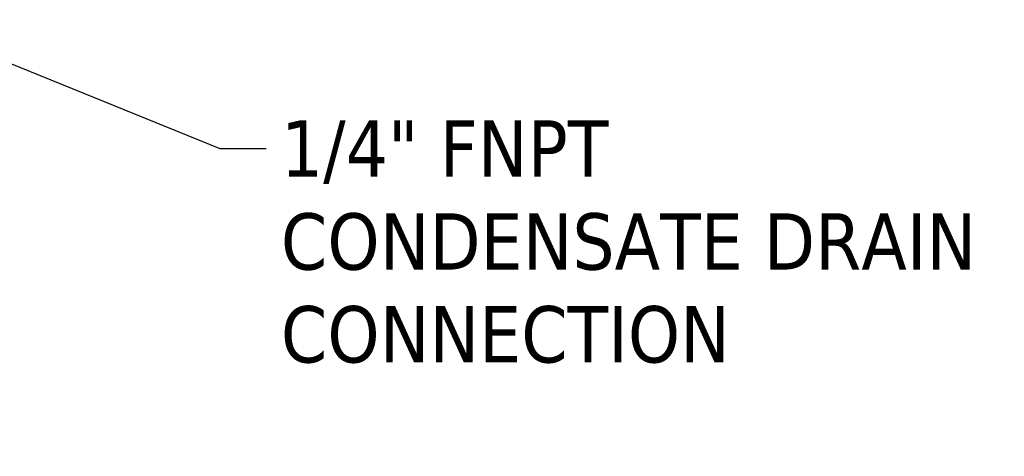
# Model space of a CAD drawing. Header units: inches. Extents: x 1 to 203, y 4 to 128.
# Tile 20 of 127: x 58.71 to 71.29, y 39.71 to 45.29. Entities that reach past the tile are written whole.
import ezdxf

# ---------------------------------------------------------------- set-up
doc = ezdxf.new("R2010")
doc.units = ezdxf.units.IN
doc.header["$LTSCALE"] = 6
doc.header["$MEASUREMENT"] = 0
doc.layers.add('Symbol (ANSI)', color=7, linetype='Continuous', lineweight=25)
doc.styles.add('Note Text (ANSI)', font='tahoma.ttf')
doc.dimstyles.new('Default (ANSI)$7', dxfattribs={"dimscale": 6, "dimtxt": 0.12, "dimasz": 0.098425, "dimexe": 0.125, "dimexo": 0.0625, "dimgap": 0.031496, "dimtad": 0, "dimtih": 1, "dimtoh": 1, "dimrnd": 1e-08, "dimzin": 4, "dimdsep": 46, "dimtxsty": 'Note Text (ANSI)', "dimcen": 0.09, "dimdle": 0.393701, "dimclrd": 256, "dimclre": 256, "dimclrt": 256, "dimadec": 0, "dimazin": 1, "dimtfac": 1, "dimtofl": 0, "dimtmove": 0, "dimatfit": 3, "dimfxl": 1, "dimtolj": 1, "dimtzin": 4, "dimlwd": -1, "dimlwe": -1, "dimarcsym": 0})

msp = doc.modelspace()

# ---------------------------------------------------------------- texts
at = {"layer": 'Symbol (ANSI)', "insert": (62.048, 44.002), "char_height": 0.72, "width": 9.34308, "attachment_point": 1, "line_spacing_factor": 0.987884, "style": 'Note Text (ANSI)'}
msp.add_mtext('\\fTahoma|b0|i0;1/4" FNPT\\P\\fTahoma|b0|i0;CONDENSATE DRAIN\\P\\fTahoma|b0|i0;CONNECTION', dxfattribs=at)

# ---------------------------------------------------------------- leaders
at = {"layer": 'Symbol (ANSI)', "annotation_type": 0, "has_hookline": 1, "hookline_direction": 0, "text_width": 9.239}
msp.add_leader([(57.218, 45.288), (61.269, 43.642), (61.859, 43.642)], dimstyle='Default (ANSI)$7', override={"dimtad": 0}, dxfattribs=at)

doc.saveas('drawing.dxf')
